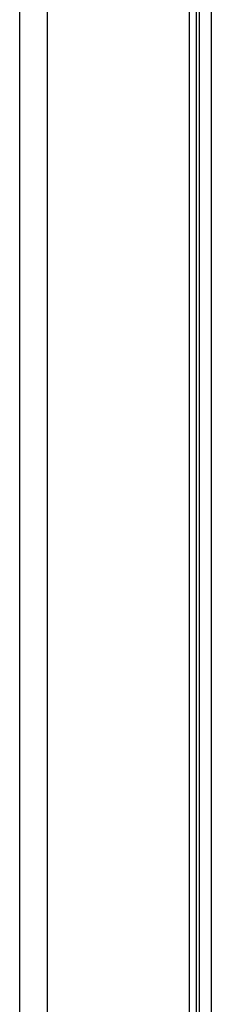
# Model space of a CAD drawing. Header units: millimetres. Extents: x 0 to 1118, y 0 to 864.
# Tile 65 of 256: x 599.99 to 602.75, y 447.58 to 461.76. Entities that reach past the tile are written whole.
import ezdxf

# ---------------------------------------------------------------- set-up
doc = ezdxf.new("R2010")
doc.units = ezdxf.units.MM

msp = doc.modelspace()

# ---------------------------------------------------------------- linework, layer by layer
at = {"color": 7, "linetype": 'Continuous', "lineweight": 25}
for p, q in [((602.5705, 533.588), (602.5705, 314.316)), ((599.9905, 316.152), (599.9905, 531.752)), ((600.3905, 316.152), (600.3905, 531.752)), ((602.4305, 531.752), (602.4305, 316.152)), ((602.5305, 531.752), (602.5305, 316.152))]:
    msp.add_line(p, q, dxfattribs=at)
at = {"color": 8, "linetype": 'Continuous', "lineweight": 25}
msp.add_line((602.7462, 529.4738), (602.7462, 323.5288), dxfattribs=at)

doc.saveas('drawing.dxf')
